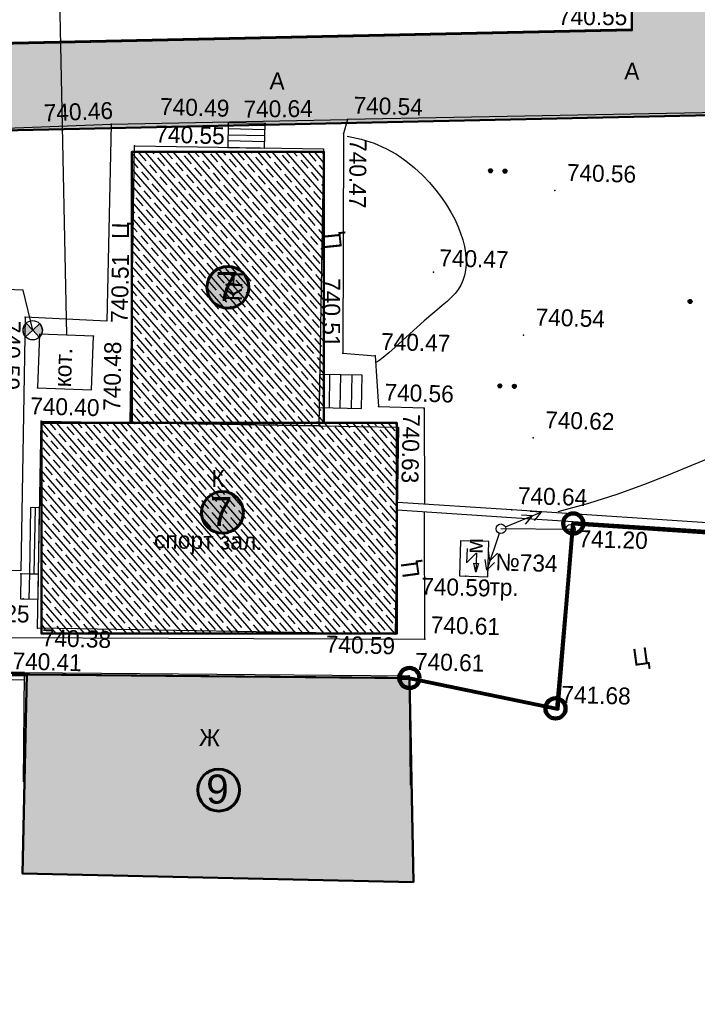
# Model space of a CAD drawing. Header units: millimetres. Extents: x -257011 to 237647566, y 2784933 to 6706507.
# Tile 44 of 256: x 10612030 to 10647034, y 2837538 to 2888420. Entities that reach past the tile are written whole.
import ezdxf

# ---------------------------------------------------------------- set-up
doc = ezdxf.new("R2010")
doc.units = ezdxf.units.MM
doc.header["$LTSCALE"] = 1000
doc.header["$PDMODE"] = 32
doc.header["$PDSIZE"] = 0.3
for name, pattern in [('Д_ТРОТ_ТРУБА', [3, 1.5, -1.5]), ('ДОРОГИ_СТРОЯЩ', [9, 8, -1]), ('Контура низ откосов  Штриховая 0.1-0.5 - - - - - - -', [0.6, 0.1, -0.5])]:
    doc.linetypes.add(name, pattern=pattern)
for name, color, linetype in [('(002) Рамка', 7, 'Continuous'), ('(003) Пункты', 7, 'Continuous'), ('(004) Точки рельефа', 7, 'Continuous'), ('(007) Здания', 7, 'Continuous'), ('(013) Газ', 40, 'ИК_Газопровод -------г--------'), ('(016) Кабель', 1, 'Continuous'), ('(022) Возд. Линии', 7, 'Continuous'), ('(025) Дорога', 7, 'Continuous'), ('(031) Горизонтали', 42, 'Continuous'), ('(035) Откосы', 7, 'Continuous'), ('(036) Растительность', 7, 'Continuous'), ('(040) Ограда', 7, 'Continuous')]:
    doc.layers.add(name, color=color, linetype=linetype)
doc.layers.add('.', color=7, linetype='Continuous', lineweight=15)
doc.styles.add('BM-431', font='txt')
doc.styles.add('D-431', font='txt', dxfattribs={"width": 2})
doc.styles.add('P-131', font='txt')
doc.styles.add('Roman', font='romans')
doc.styles.add('S', font='txtwr', dxfattribs={"oblique": 15})
doc.styles.get("Standard").update_dxf_attribs({"font": 'ARIALN.TTF'})
doc.styles.add('X_ISO', font='isocpeui.ttf')
doc.linetypes.add('FENCELINE2', pattern='A,6.35,-2.54,[132,ltypeshp.shx,S=2.54,R=0,X=-2.54,Y=0],-2.54,25.4', length=36.83)
doc.linetypes.add('KANALIS_K', pattern='A,1,["<",Standard,S=1.8,R=0,X=-0.9,Y=-0.9],3,-1,["К",Standard,S=1.8,R=0,X=-0.9,Y=-0.9],-1,10', length=16)
doc.linetypes.add('ИК_Воздушка ------- --------', pattern='A,9,-0.6,["Z",Standard,S=1.2,R=70,X=0.6,Y=-0.65],-1', length=10.6)
doc.linetypes.add('ИК_Газопровод -------г--------', pattern='A,9,-0.6,["Г",Standard,S=1.2,R=0,X=0,Y=-0.6],-1.2', length=10.8)
doc.linetypes.add('ОГРАДА_БЕТ', pattern='A,4,["|",Standard,S=0.8,R=0,X=0,Y=-0.8],4', length=8)
doc.linetypes.add('ПОДПОРНАЯ СТЕНКА', pattern='A,2,["V",Standard,S=1.2,R=0,X=0,Y=-1.2],0.2,["V",Standard,S=0.8,R=0,X=0,Y=-0.8],0.25,["V",Standard,S=0.3,R=0,X=0,Y=-0.3],0.25', length=2.7)
pattern_1 = [(311, (314469.7, -2762778.6), (415.09027, 360.832466), []), (311, (314442.65, -2763165.4), (415.09027, 360.832466), [550, -275])]

# ---------------------------------------------------------------- blocks, each defined once
blk = doc.blocks.new('tr')
at = {"layer": '(016) Кабель', "color": 0}
for p, q in [((-0.49, 0.96), (-0.51, -0.54)), ((-0.51, -0.54), (0.51, 0.54)), ((0.51, 0.54), (0.48, -1.46)), ((0.48, -1.46), (0.24, -0.55)), ((0.24, -0.55), (0.74, -0.56)), ((0.74, -0.56), (0.48, -1.46))]:
    blk.add_line(p, q, dxfattribs=at)
blk = doc.blocks.new('STOLB')
at = {"layer": '(022) Возд. Линии'}
blk.add_circle((0, 0), 0.25, dxfattribs=at)
blk = doc.blocks.new('strela1')
at = {"layer": '(022) Возд. Линии'}
for p, q in [((-2, 0), (-1.5, 0.25)), ((0, 0), (-2, 0)), ((-2, 0), (-1.5, -0.25)), ((-1.5, 0), (-1, 0.25)), ((-1.5, 0), (-1, -0.25))]:
    blk.add_line(p, q, dxfattribs=at)
blk = doc.blocks.new('strela2')
at = {"layer": '(022) Возд. Линии'}
for p, q in [((0, 0), (2, 0)), ((1.5, 0), (1, 0.25)), ((1.5, 0), (1, -0.25)), ((2, 0), (1.5, 0.25)), ((2, 0), (1.5, -0.25))]:
    blk.add_line(p, q, dxfattribs=at)
blk = doc.blocks.new('*U1762')
at = {"layer": '(022) Возд. Линии'}
for name, p, rotation in [('strela2', (0.228, 0.102), 24.07915004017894), ('strela1', (-0.075, -0.241), 72.66695852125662)]:
    blk.add_blockref(name, p, dxfattribs=dict(at, rotation=rotation))
blk = doc.blocks.new('I00110')
h = blk.add_hatch(color=7)
edge = h.paths.add_edge_path()
edge.add_line((0, 0), (-0.71, 0.71))
edge.add_arc((0, 0), 1, 135, 225)
edge.add_line((-0.71, -0.71), (0, 0))
edge = h.paths.add_edge_path()
edge.add_line((0, 0), (0.71, -0.71))
edge.add_arc((0, 0), 1, 315, 405)
edge.add_line((0.71, 0.71), (0, 0))
at = {"color": 7}
for points in [[(0, 0), (-0.71, 0.71, 0.414214), (-0.71, -0.71)], [(0, 0), (0.71, -0.71, 0.414214), (0.71, 0.71)]]:
    blk.add_lwpolyline(points, format="xyb", close=True, dxfattribs=at)
blk.add_lwpolyline([(0.02, 0), (0.02, 0)], dxfattribs=at)
blk.add_circle((0, 0), 1)
at = {"color": 4, "linetype": 'Continuous', "style": 'S', "oblique": 15}
blk.add_attdef('G', (1.38, 0.22), '', height=2, dxfattribs=at)
at = {"color": 4, "style": 'S', "oblique": 15}
blk.add_attdef('Z', (1.48, -2.3), '', height=2, dxfattribs=at)
blk = doc.blocks.new('*X70')
at = {"color": 0}
for p, q in [((1.8, 2.04), (2.2, 2.04)), ((1.81, 2.07), (2.19, 2.07)), ((1.81, 2.06), (2.19, 2.06)), ((1.81, 2.05), (2.19, 2.05)), ((1.82, 2.09), (2.18, 2.09)), ((1.82, 2.08), (2.18, 2.08)), ((1.83, 2.11), (2.17, 2.11)), ((1.83, 2.1), (2.17, 2.1)), ((1.84, 2.12), (2.16, 2.12)), ((1.85, 2.13), (2.15, 2.13)), ((1.86, 2.14), (2.14, 2.14)), ((1.87, 2.15), (2.13, 2.15)), ((1.88, 2.16), (2.12, 2.16)), ((1.9, 2.17), (2.11, 2.17)), ((1.91, 2.18), (2.09, 2.18)), ((1.94, 2.19), (2.06, 2.19)), ((1.8, 2.03), (2.2, 2.03)), ((1.8, 2.02), (2.2, 2.02)), ((1.8, 2.01), (2.2, 2.01)), ((1.8, 2), (2.2, 2)), ((1.8, 1.99), (2.2, 1.99)), ((1.8, 1.98), (2.2, 1.98)), ((1.8, 1.97), (2.2, 1.97)), ((1.8, 1.96), (2.2, 1.96)), ((1.81, 1.95), (2.19, 1.95)), ((1.81, 1.94), (2.19, 1.94)), ((1.81, 1.93), (2.19, 1.93)), ((1.82, 1.92), (2.18, 1.92)), ((1.82, 1.91), (2.18, 1.91)), ((1.83, 1.9), (2.17, 1.9)), ((1.83, 1.89), (2.17, 1.89)), ((1.84, 1.88), (2.16, 1.88)), ((1.85, 1.87), (2.15, 1.87)), ((1.86, 1.86), (2.14, 1.86)), ((1.87, 1.85), (2.13, 1.85)), ((1.88, 1.84), (2.12, 1.84)), ((1.9, 1.83), (2.11, 1.83)), ((1.91, 1.82), (2.09, 1.82)), ((1.94, 1.81), (2.06, 1.81))]:
    blk.add_line(p, q, dxfattribs=at)
blk = doc.blocks.new('I04100')
blk.add_circle((0, 0), 0.2)
blk.add_blockref('*X70', (-2, -2))
blk = doc.blocks.new('kjvklglhl')
at = {"layer": '(004) Точки рельефа'}
blk.add_lwpolyline([(343.958, 447.537), (343.404, 449.591), (339.791, 449.631)], dxfattribs=at)
for p in [(374.417, 463.962), (353.749, 458.453), (355.654, 458.564), (359.915, 458.878), (347.714, 458.292), (359.729, 458.16), (348.951, 457.217), (370.712, 455.511), (364.563, 451.12), (343.552, 448.203), (369.312, 447.999), (343.958, 447.537), (347.11, 447.324), (360.008, 446.807), (361.679, 446.715), (344.297, 444.574), (361.928, 444.097), (364.287, 444.056), (344.521, 442.851), (349.121, 442.916), (369.953, 442.703), (368.969, 438.952), (372.018, 438.03), (366.684, 435.457), (343.7, 434.946), (343.857, 433.658), (344.645, 432.152), (363.113, 432.368), (364.657, 432.152), (363.898, 430.241), (371.503, 428.751)]:
    blk.add_point(p, dxfattribs=at)
at = {"layer": '(007) Здания'}
for points in [[(348.956, 457.212), (358.705, 457.324), (358.87, 443.017), (349.121, 442.904)], [(347.11, 447.324), (344.323, 447.35), (344.297, 444.569), (347.084, 444.543)], [(344.521, 442.851), (362.992, 443.064), (363.116, 432.368), (344.645, 432.155)]]:
    blk.add_lwpolyline(points, close=True, dxfattribs=at)
for points in [[(380.363, 438.524), (368.969, 438.952), (363.048, 439.174)], [(344.146, 424.2), (344.037, 429.856), (363.898, 430.241), (364.117, 424.587)], [(344.037, 429.856), (338.903, 429.757)]]:
    blk.add_lwpolyline(points, dxfattribs=at)
at = {"layer": '(013) Газ', "linetype": 'ИК_Воздушка ------- --------', "ltscale": 0.5, "flags": 128}
blk.add_lwpolyline([(292.909, 529.889), (292.062, 534.008), (300.797, 535.523), (378.045, 536.01), (380.152, 536.01), (380.512, 520.117), (378.614, 520.082), (373.886, 519.972), (374, 516.282), (339.283, 515.209), (339.606, 502.365), (340.619, 488.79), (341.059, 475.484), (341.059, 475.484), (344.329, 475.58), (345.717, 447.337), (345.717, 447.337)], dxfattribs=at)
at = {"layer": '(016) Кабель', "color": 0}
blk.add_lwpolyline([(366.363, 435.467), (367.812, 435.467), (367.812, 435.467), (367.812, 437.282), (366.363, 437.282), (366.363, 435.467)], close=True, dxfattribs=at)
at = {"layer": '(022) Возд. Линии'}
blk.add_lwpolyline([(372.018, 438.03), (368.423, 437.961)], dxfattribs=at)
at = {"layer": '(025) Дорога', "linetype": 'Д_ТРОТ_ТРУБА', "flags": 128}
blk.add_lwpolyline([(269.368, 515.247), (270.684, 506.001), (279.473, 507.345), (281.553, 506.423), (308.542, 510.883), (312.531, 513.649), (318.524, 513.838), (330.524, 514.19), (333.406, 460.634), (331.811, 454.811, 1.56758), (332.906, 443.73, 0.509364), (333.962, 453.359), (336.672, 456.912), (338.021, 457.657), (347.714, 458.292), (347.773, 448.108), (343.552, 448.203), (343.703, 435.09)], format="xyb", dxfattribs=at)
for points in [[(374.417, 463.962), (336.083, 462.055), (335.462, 474.337), (374.094, 475.423), (374.417, 463.962)], [(400.149, 460.773), (359.915, 458.878), (359.729, 458.16), (360.008, 446.807), (361.679, 446.715), (361.928, 444.097), (364.287, 444.097), (364.441, 439.128)], [(343.699, 435.09), (342.281, 435.074), (342.476, 431.613), (364.657, 432.152), (364.453, 438.721)]]:
    blk.add_lwpolyline(points, dxfattribs=at)
at = {"layer": '(025) Дорога', "linetype": 'Контура низ откосов  Штриховая 0.1-0.5 - - - - - - -'}
blk.add_lwpolyline([(347.714, 458.292), (359.915, 458.878)], dxfattribs=at)
at = {"layer": '(025) Дорога', "linetype": 'Д_ТРОТ_ТРУБА', "ltscale": 10000, "flags": 128}
for points in [[(355.654, 458.564), (353.753, 458.542), (353.768, 457.267), (355.668, 457.289)], [(361.054, 443.982), (361.034, 445.701), (358.84, 445.676), (358.86, 443.957)], [(344.103, 438.373), (344.142, 434.951), (344.612, 434.956), (344.573, 438.378)], [(343.7, 434.946), (343.715, 433.647), (344.627, 433.657), (344.612, 434.956)]]:
    blk.add_lwpolyline(points, close=True, dxfattribs=at)
for points in [[(353.756, 458.242), (355.657, 458.242)], [(355.661, 457.927), (353.76, 457.905)], [(355.665, 457.609), (353.764, 457.609)], [(359.392, 443.963), (359.372, 445.682)], [(359.957, 443.969), (359.937, 445.688)], [(360.532, 443.976), (360.512, 445.695)], [(344.338, 438.375), (344.377, 434.953)], [(344.171, 433.652), (344.156, 434.951)]]:
    blk.add_lwpolyline(points, dxfattribs=at)
at = {"layer": '(031) Горизонтали', "flags": 128}
for points in [[(359.91, 458.021), (360.643, 457.887), (361.313, 457.692), (361.924, 457.445), (362.481, 457.155), (362.987, 456.831), (363.445, 456.481), (363.86, 456.114), (364.235, 455.739), (364.574, 455.363), (364.878, 454.99), (365.148, 454.618), (365.386, 454.251), (365.592, 453.888), (365.768, 453.53), (365.915, 453.179), (366.034, 452.836), (366.126, 452.5), (366.191, 452.174), (366.229, 451.859), (366.239, 451.557), (366.222, 451.267), (366.176, 450.992), (366.103, 450.734), (366.002, 450.492), (365.873, 450.267), (365.715, 450.054), (365.528, 449.844), (365.313, 449.631), (365.069, 449.406), (364.796, 449.164), (364.494, 448.896), (364.164, 448.595), (363.806, 448.258), (363.434, 447.9), (363.063, 447.54), (362.706, 447.197), (362.379, 446.89), (362.096, 446.638), (361.872, 446.459), (361.722, 446.374)], [(371.362, 438.931), (372.932, 439.407), (374.384, 439.921), (375.734, 440.457), (376.995, 440.997), (378.183, 441.526), (379.311, 442.027)]]:
    blk.add_lwpolyline(points, dxfattribs=at)
at = {"layer": '(035) Откосы', "linetype": 'ПОДПОРНАЯ СТЕНКА', "ltscale": 0.5, "flags": 128}
blk.add_lwpolyline([(372.091, 438.434), (371.503, 428.751), (371.503, 428.751)], dxfattribs=at)
at = {"layer": '(040) Ограда', "linetype": 'ОГРАДА_БЕТ', "ltscale": 0.5, "flags": 128}
for points in [[(380.348, 438.124), (368.954, 438.552), (363.033, 438.774)], [(344.044, 429.456), (338.911, 429.357)]]:
    blk.add_lwpolyline(points, dxfattribs=at)
at = {"layer": '(003) Пункты', "xscale": 0.5, "yscale": 0.5, "zscale": 0.5}
blk.add_blockref('I00110', (343.958, 447.537), dxfattribs=at)
at = {"layer": '(016) Кабель', "color": 0, "linetype": 'ByBlock', "xscale": 0.5, "yscale": 0.5, "zscale": 0.5}
blk.add_blockref('tr', (366.95, 436.421), dxfattribs=at)
at = {"layer": '(022) Возд. Линии'}
for name, p in [('*U1762', (368.423, 437.961)), ('STOLB', (368.423, 437.961)), ('STOLB', (372.018, 438.03))]:
    blk.add_blockref(name, p, dxfattribs=at)
at = {"layer": '(036) Растительность', "linetype": 'Continuous', "xscale": 0.5, "yscale": 0.5, "zscale": 0.5}
for p in [(367.366, 456.447), (368.116, 456.447), (377.863, 449.985), (368.161, 445.346), (368.911, 445.346)]:
    blk.add_blockref('I04100', p, dxfattribs=at)
at = {"layer": '(004) Точки рельефа', "style": 'D-431'}
for s, rotation, p in [('740.55', 1.6107, (370.64, 464.061)), ('740.46', 3.7485, (344.242, 458.343)), ('740.64', 2.2043, (354.54, 458.83)), ('740.47', 270.9944, (360.049, 457.878)), ('740.51', 90.4859, (348.855, 448.04)), ('740.51', 271.4093, (358.888, 450.65)), ('740.59', 270.4809, (342.45, 447.993)), ('740.48', 90.6608, (348.595, 443.495)), ('740.63', 270.2595, (363.203, 443.76))]:
    blk.add_text(s, height=0.875, rotation=rotation, dxfattribs=at).set_placement(p)
for s, p in [('740.54', (360.202, 459.193)), ('740.49', (350.212, 458.849)), ('740.55', (350.01, 457.42)), ('740.56', (371.312, 456.031)), ('740.47', (364.85, 451.435)), ('740.54', (369.912, 448.519)), ('740.47', (361.967, 447.03)), ('740.56', (362.216, 444.412)), ('740.40', (343.943, 443.196)), ('740.62', (370.553, 443.223)), ('740.64', (369.257, 439.267)), ('741.20', (372.446, 437.131)), ('740.59', (364.395, 434.447)), ('740.25', (340.63, 432.43)), ('740.61', (364.944, 432.467)), ('740.38', (344.877, 431.234)), ('740.59', (359.55, 431.319)), ('740.61', (364.185, 430.556)), ('740.41', (343.398, 429.994)), ('741.68', (371.791, 429.066))]:
    blk.add_text(s, height=0.875, dxfattribs=at).set_placement(p)
at = {"layer": '(007) Здания', "color": 0, "style": 'P-131'}
for s, rotation, p in [('КН', 90, (354.714, 449.341)), ('К', 1, (353.41, 439.703))]:
    blk.add_text(s, height=0.88, rotation=rotation, dxfattribs=at).set_placement(p)
at = {"layer": '(007) Здания', "color": 0, "linetype": 'Continuous', "style": 'BM-431'}
blk.add_text('кот.', height=0.88, rotation=89.4626, dxfattribs=at).set_placement((346.012, 444.639))
at = {"layer": '(007) Здания', "color": 0, "style": 'P-131'}
blk.add_text('Ж', height=0.88, dxfattribs=at).set_placement((353.144, 426.31))
at = {"layer": '(007) Здания', "color": 0, "insert": (350.527, 437.338), "char_height": 0.88, "width": 9.38935, "attachment_point": 1, "rotation": 0.6608, "style": 'BM-431'}
blk.add_mtext('спорт зал.', dxfattribs=at)
at = {"layer": '(016) Кабель', "color": 0}
for s, rotation, style, p in [('м', 90.6373, 'P-131', (367.518, 436.644)), ('№734', 0.0381, 'D-431', (368.194, 435.806))]:
    blk.add_text(s, height=0.875, rotation=rotation, dxfattribs=dict(at, style=style)).set_placement(p)
at = {"layer": '(016) Кабель', "color": 0, "style": 'BM-431'}
blk.add_text('тр.', height=0.875, dxfattribs=at).set_placement((367.919, 434.514))
at = {"layer": '(025) Дорога', "linetype": 'ДОРОГИ_СТРОЯЩ', "style": 'BM-431'}
for p in [(374.139, 461.355), (355.835, 460.335)]:
    blk.add_text('A', height=0.875, dxfattribs=at).set_placement(p)
for rotation, p in [(90.847, (348.792, 452.392)), (97.5531, (359.81, 452.227)), (99.3824, (364.301, 435.381)), (9.3824, (375.482, 431.066))]:
    blk.add_text('Ц', height=0.875, rotation=rotation, dxfattribs=at).set_placement(p)

msp = doc.modelspace()

# ---------------------------------------------------------------- hatches: boundary and pattern name
at = {"layer": '.', "lineweight": 50, "ltscale": 1000, "transparency": 33554687}
h = msp.add_hatch(color=256, dxfattribs=at)
h.dxf.hatch_style = 1
h.set_gradient(color1=(132, 132, 132), color2=(132, 132, 132), tint=1)
edge = h.paths.add_edge_path()
edge.add_line((10607692.822, 2887097.343), (10643655.711, 2887873.601))
edge.add_line((10643655.711, 2887873.601), (10643655.711, 2889786.184))
edge.add_line((10643655.711, 2889786.184), (10659798.171, 2889786.184))
edge.add_line((10659798.171, 2889786.184), (10659798.171, 2889069.602))
edge.add_line((10659798.171, 2889069.602), (10662424.538, 2889069.602))
edge.add_line((10662424.538, 2889069.602), (10662424.538, 2926419.848))
edge.add_line((10662424.538, 2926419.848), (10661609.145, 2926435.118))
edge.add_line((10661609.145, 2926435.118), (10661634.834, 2940197.067))
edge.add_line((10661634.834, 2940197.067), (10662474.898, 2940197.067))
edge.add_line((10662474.898, 2940197.067), (10662474.898, 2952555.638))
edge.add_line((10662474.898, 2952555.638), (10606810.538, 2952555.638))
edge.add_arc((10606873.895, 2951154.347), 1402.722, 92.5888027, 177.7762916)
edge.add_line((10605472.229, 2951208.775), (10605472.229, 2956666.893))
edge.add_line((10605472.229, 2956666.893), (10669380.641, 2956012.625))
edge.add_line((10669380.641, 2956012.625), (10669380.641, 2943463.996))
edge.add_line((10669380.641, 2943463.996), (10672155.46, 2943463.996))
edge.add_line((10672155.46, 2943463.996), (10672134.445, 2923255.6))
edge.add_line((10672134.445, 2923255.6), (10669250.386, 2923252.584))
edge.add_line((10669250.386, 2923252.584), (10669285.172, 2889991.17))
edge.add_line((10669285.172, 2889991.17), (10679244.885, 2890241.427))
edge.add_line((10679244.885, 2890241.427), (10681071.018, 2890153.161))
edge.add_line((10681071.018, 2890153.161), (10681028.655, 2889276.712))
edge.add_line((10681028.655, 2889276.712), (10680852.636, 2885635.093))
edge.add_line((10680852.636, 2885635.093), (10677509.037, 2885902.047))
edge.add_line((10677509.037, 2885902.047), (10677297.85, 2884131.001))
edge.add_line((10677297.85, 2884131.001), (10607143.69, 2882603.341))
edge.add_line((10607143.69, 2882603.341), (10605723.295, 2881842.195))
edge.add_line((10605723.295, 2881842.195), (10602961.363, 2878445.861))
edge.add_line((10602961.363, 2878445.861), (10600972.229, 2879832.131))
edge.add_line((10600972.229, 2879832.131), (10600972.229, 2928681.172))
edge.add_line((10600972.229, 2928681.172), (10605472.229, 2928681.172))
edge.add_line((10605472.229, 2928681.172), (10605472.229, 2889129.011))
edge.add_arc((10607569.988, 2889192.464), 2098.718, 181.732534, 273.3553239)
at = {"linetype": 'KANALIS_K', "ltscale": 1000}
h = msp.add_hatch(dxfattribs=at)
h.set_pattern_fill('JIS_STN_1E', color=252, scale=550, angle=266, style=0)
h.set_pattern_definition(pattern_1)
h.paths.add_polyline_path([(10617825.777, 2867584.799), (10627746.656, 2867584.799), (10627746.656, 2881598.563), (10617825.777, 2881598.563)])
h.paths.add_polyline_path([(10613147.863, 2867584.799), (10631518.713, 2867584.799), (10631518.713, 2856698.68), (10613147.863, 2856698.68)])
at = {"lineweight": 50}
h = msp.add_hatch(color=1, dxfattribs=at)
h.set_gradient(color1=(255, 255, 255), one_color=1, tint=1)
h.paths.add_polyline_path([(10621705.543, 2874591.681, 1), (10623866.889, 2874591.681, 1)])
h = msp.add_hatch(color=1, dxfattribs=at)
h.set_gradient(color1=(255, 255, 255), one_color=1, tint=1)
h.paths.add_polyline_path([(10621424.166, 2862959.729, 1), (10623585.512, 2862959.729, 1)])
at = {"linetype": 'KANALIS_K', "ltscale": 1000}
h = msp.add_hatch(dxfattribs=at)
h.set_pattern_fill('JIS_STN_1E', color=252, scale=550, angle=266, style=0)
h.set_pattern_definition(pattern_1)
h.paths.add_polyline_path([(10632160.68, 2854400.641), (10612395.726, 2854584.99), (10612167.156, 2844306.232), (10632372.683, 2843856.919)])
h.paths.add_polyline_path([(10678475.259, 2859435.354), (10656753.798, 2860988.06), (10656218.818, 2853504.008), (10677771.834, 2851963.343)])
h.paths.add_polyline_path([(10656757.498, 2861688.946), (10648861.398, 2862295.302), (10648110.837, 2850971.808), (10655999.852, 2850440.796)])
at = {"lineweight": 50}
h = msp.add_hatch(color=1, dxfattribs=at)
h.set_gradient(color1=(255, 255, 255), one_color=1, tint=1)
h.paths.add_polyline_path([(10621228.621, 2848607.302, 1), (10623389.967, 2848607.302, 1)])

# ---------------------------------------------------------------- linework, layer by layer
at = {"layer": '(002) Рамка', "color": 0, "lineweight": 60, "ltscale": 1000}
for centre in [(10622786.216, 2874591.681), (10622504.839, 2862959.729), (10622309.294, 2848607.302)]:
    msp.add_circle(centre, 1080.673, dxfattribs=at)
at = {"layer": '(022) Возд. Линии', "color": 6, "linetype": 'Continuous', "lineweight": 140}
for centre in [(10640628.025, 2862384.206), (10632160.68, 2854400.641), (10639708.224, 2852829.134)]:
    msp.add_circle(centre, 521.317, dxfattribs=at)
at = {"color": 1, "ltscale": 0.1, "const_width": 100}
msp.add_lwpolyline([(10558520.369, 2959104.139), (10530246.566, 2950275.976), (10547576.629, 2834199.244), (10578724.379, 2833453.383), (10606291.637, 2831213.025), (10607234.154, 2854633.132), (10632160.68, 2854400.641), (10639829.239, 2852803.937), (10640628.025, 2862384.206), (10648831.25, 2861840.467), (10648861.398, 2862295.302), (10656757.498, 2861688.946), (10656703.95, 2860991.623), (10678475.259, 2859435.354), (10680852.636, 2885635.093), (10681109.637, 2890952.133), (10681026.246, 2906217.256), (10682107.641, 2958413.917)], dxfattribs=at)
at = {"color": 2, "linetype": 'FENCELINE2', "lineweight": 80, "ltscale": 0.1}
for points in [[(10531681.704, 2950730.87), (10530246.566, 2950275.976), (10547576.629, 2834199.244), (10578724.379, 2833453.383), (10606291.637, 2831213.025), (10607234.154, 2854633.132), (10612395.726, 2854584.99)], [(10631639.386, 2854405.504), (10632160.68, 2854400.641), (10639829.239, 2852803.937), (10640628.025, 2862384.206), (10648831.25, 2861840.467), (10648861.398, 2862295.302), (10651911.477, 2862061.081)]]:
    msp.add_lwpolyline(points, dxfattribs=at)
at = {"lineweight": 30, "ltscale": 1000}
msp.add_lwpolyline([(10681028.655, 2889276.712), (10680852.636, 2885635.093), (10677509.037, 2885902.047), (10677297.85, 2884131.001), (10607143.69, 2882603.341), (10605723.295, 2881842.195), (10602961.363, 2878445.861), (10600972.229, 2879832.131), (10600972.229, 2928681.172)], dxfattribs=at)
at = {"lineweight": 50, "ltscale": 1000}
msp.add_lwpolyline([(10643655.711, 2899270.677), (10605472.229, 2899270.677), (10605472.229, 2889129.011, 0.422533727), (10607692.822, 2887097.343), (10643655.711, 2887873.601)], format="xyb", close=True, dxfattribs=at)
at = {"lineweight": 30, "ltscale": 1000}
msp.add_lwpolyline([(10605472.229, 2889129.011, 0.422533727), (10607692.822, 2887097.343), (10643655.711, 2887873.601), (10643655.711, 2889786.184)], format="xyb", dxfattribs=at)
at = {"lineweight": 50, "ltscale": 1000}
for points in [[(10677297.85, 2884131.001), (10669205.408, 2883954.782), (10607143.69, 2882603.341), (10605723.295, 2881842.195), (10602961.363, 2878445.861)], [(10677771.834, 2851963.343), (10678475.259, 2859435.354), (10656703.95, 2860991.623), (10656757.498, 2861688.946), (10648861.398, 2862295.302), (10648831.25, 2861840.467), (10640628.025, 2862384.206), (10639829.239, 2852803.937), (10632160.68, 2854400.641), (10612395.726, 2854584.99), (10612167.156, 2844306.232), (10632372.683, 2843856.919), (10632160.68, 2854400.641)]]:
    msp.add_lwpolyline(points, dxfattribs=at)
for points in [[(10617825.777, 2867584.799), (10627746.656, 2867584.799), (10627746.656, 2881598.563), (10617825.777, 2881598.563)], [(10613147.863, 2867584.799), (10631518.713, 2867584.799), (10631518.713, 2856698.68), (10613147.863, 2856698.68)]]:
    msp.add_lwpolyline(points, close=True, dxfattribs=at)

# ---------------------------------------------------------------- block references
at = {"lineweight": 5, "xscale": 999.9999999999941, "yscale": 999.9999999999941, "zscale": 999.9999999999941, "rotation": 358.3893224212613}
msp.add_blockref('kjvklglhl', (10256299.447, 2434677.112), dxfattribs=at)

# ---------------------------------------------------------------- texts
at = {"color": 7, "ltscale": 30, "insert": (10049091.702, 2929588.156, -75415.319), "char_height": 1784.436705, "width": 106220.7207, "attachment_point": 1, "style": 'X_ISO'}
msp.add_mtext('                               ПОЯСНИТЕЛЬНАЯ ЗАПИСКА\\P\\pi4401.50942;    Проект энергоснабжения {\\C256; Samarqand viloyati Toyloq tumani "Хоnсhоrbоg\'" МFY dagi 11-son maktabni rekonstruksiya qilish. (360 o\'quvchi o\'rinli qo\'shimcha bino qurish).\\P\\pi0;}выполнен на основании ТУ САМ ПТЭС за №18238252188 от  01.07.2026 г.       \\P    Установленная мощность Ру=93,4 кВт.\\P    Расчетная мощность Рр=84 кВт.    \\P    По надежности энергоснабжение объект относятся к потребителям II категории.\\P    {\\C256;Точкой подключения основного источника электроснабжения принять ближайшую существующую в./в опору ВЛ-10 кВ фид. "\\C0;233\\C256;", на которой необходимо установить ПМ-10, ВЛ-10 кВ выполнено кабелем АПвПу-3(1х70) мм2 длиной 60 м в траншее в земле до проектного ТП.}\\P    Предусмотрена установка ТП-ГКТП с ТМ-100кВА.\\P    От ТП предусмотрена прокладка кабеля {\\C0;АВВГ} разного сечения в траншее в земле  до щитов объекта.  \\P    {\\C256;\\c0;Для резервного энергоснабжения теплонососа предусмотрена установка ДЭС мощностью 10 кВт. \\P\\C256;   } Наружное освещение территории объекта выполнено LED светильниками на установленными на металлических опорах. Управление наружным освещением предусмотрено комплектно.\\P    Кабели прокладываются в траншее на глубину 0,7 м от планировочной отметки земли в слое песка по 10см в каждую сторону. Все пересечения и сближении кабельных линий с подземными инженерными коммуникациями выполнить согласно норм и в местах пересечения кабель проложить в а/цементных трубах Д=100мм.                                         \\P    Учет электроэнергии предусмотрен электронным активно-реактивным счетчикам ЕХ-518 прямого включения с системой АИИСКУЭ на н./в. щите  проектного ТП, установленного в отдельном запирающемся  шкафу. \\P     Проектом предусмотрен контур заземления проектной  трансформаторной подстанции, всех щитов, ГРЩ и ДЭС. Сопротивление  растеканию тока не должно превышать 4 ома для ТП, всех  щитов, ГРЩ,  ДЭС.\\P  При производстве электромонтажных работ выполнять требования ПУЭ и ПТБ.', dxfattribs=at)
at = {"color": 250, "char_height": 1500, "width": 156685.73039, "attachment_point": 6, "style": 'Roman'}
for s, insert in [('\\pt64500;{\\fArial|b0|i0|c0|p34;7}', (10623306.12, 2874635.012, 0)), ('\\pt64500;{\\fArial|b0|i0|c0|p34;7}', (10623024.743, 2863003.06, 0)), ('\\pt64500;{\\fArial|b0|i0|c0|p34;9}', (10622829.198, 2848650.633, 0))]:
    msp.add_mtext(s, dxfattribs=dict(at, insert=insert))

doc.saveas('drawing.dxf')
